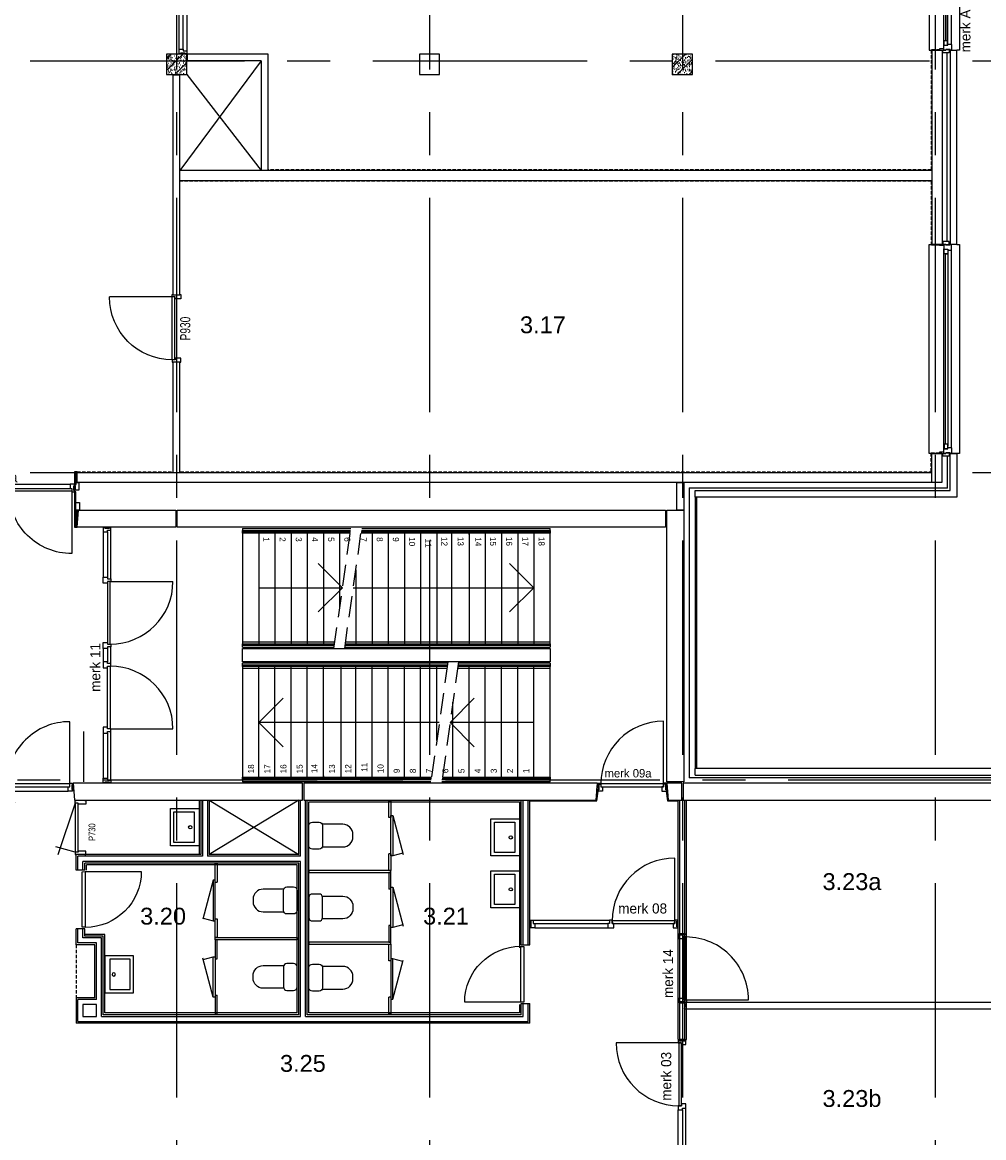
# Model space of a CAD drawing. Header units: millimetres. Extents: x -3528 to 120637, y -30575 to 25397.
# Tile 20 of 24: x 98962 to 113218, y -9864 to 6672. Entities that reach past the tile are written whole.
import ezdxf
from ezdxf.enums import TextEntityAlignment as Align

# ---------------------------------------------------------------- set-up
doc = ezdxf.new("R2010")
doc.units = ezdxf.units.MM
doc.header["$LTSCALE"] = 100
doc.header["$MEASUREMENT"] = 0
for name, pattern in [('B0702', [4.6875, 3.125, -1.5625]), ('CENTER', [50.8, 31.75, -6.35, 6.35, -6.35]), ('DASHED', [0.75, 0.5, -0.25])]:
    doc.linetypes.add(name, pattern=pattern)
doc.layers.get('0').update_dxf_attribs({"linetype": 'CONTINUOUS'})
for name, color, linetype in [('AL21----_BUITENWAND', 3, 'CONTINUOUS'), ('AL22----_BINNENWAND', 2, 'CONTINUOUS'), ('AL24----_TRAPPEN', 1, 'CONTINUOUS'), ('AL28----_CONSTRUCTIES', 4, 'CONTINUOUS'), ('AL31----_BUITENKOZIJN', 1, 'CONTINUOUS'), ('AL31----_BUITENKOZIJN_MERKCODE', 1, 'CONTINUOUS'), ('AL32----_BINNENKOZIJN', 1, 'CONTINUOUS'), ('AL33----_VLOEROPENINGEN', 2, 'CONTINUOUS'), ('AL42----_PLEISTERWERK', 8, 'CONTINUOUS'), ('AL42----_TEGELWERK', 8, 'CONTINUOUS'), ('AL74----_SANITAIR', 1, 'CONTINUOUS'), ('BL$1----_ARCERING', 8, 'CONTINUOUS'), ('BL$7----_STRAMIEN', 8, 'CONTINUOUS'), ('BL$8----_RUIMTENUMMER', 2, 'CONTINUOUS')]:
    doc.layers.add(name, color=color, linetype=linetype)
doc.styles.add('01_200', font='B-GBP.shx', dxfattribs={"height": 360})
doc.styles.add('02_100', font='B-GBP.shx', dxfattribs={"height": 250})
doc.styles.add('03_50', font='FUTURALS', dxfattribs={"height": 175})
doc.styles.add('B-01', font='b-gbp')
doc.styles.add('EBEL', font='B-GBP', dxfattribs={"width": 0.75, "height": 150})
doc.styles.get("Standard").update_dxf_attribs({"font": 'arial.ttf'})

# ---------------------------------------------------------------- blocks, each defined once
blk = doc.blocks.new('PH28-001')
at = {"layer": 'BL$1----_ARCERING', "linetype": 'ByBlock', "lineweight": -2}
h = blk.add_hatch(dxfattribs=at)
h.set_pattern_fill('PREFAB3', color=256, scale=200, style=0)
h.set_pattern_definition([(0, (-15921.29, -53532.78), (118, 86), [0, -48, 0, -64, 0, -112]), (10, (-15839.29, -53440.78), (66.1774, 166.0137), [0, -124, 0, -28, 0, -106]), (20, (-15907.3, -53460.78), (42.14803, 194.1225), [0, -86, 0, -58, 0, -126]), (30, (-15829.29, -53480.78), (4.74613, 159.77945), [0, -112, 0, -142, 0, -102]), (40, (-15863.29, -53500.78), (56.01672, 169.7119), [0, -82, 0, -66, 0, -114]), (50, (-15779.29, -53520.78), (-30.81676, 125.06929), [0, -24, 0, -158, 0, -94]), (60, (-15817.29, -53540.78), (-30.0474, 215.95637), [0, -30, 0, -94, 0, -108]), (70, (-15865.29, -53560.78), (-56.35395, 114.1588), [0, -56, 0, -64, 0, -146]), (80, (-15851.29, -53580.78), (-68.37535, 142.03102), [0, -72, 0, -86]), (90, (-15765.29, -53600.78), (-134, 92), [0, -110, 0, -62, 0, -146]), (100, (-15933.29, -53580.78), (-121.17882, 53.77447), [0, -56, 0, -116, 0, -132]), (110, (-15913.29, -53560.78), (-125.44892, 99.0685), [0, -96, 0, -76, 0, -106]), (120, (-15893.29, -53540.78), (-178.38715, 60.9756), [0, -132, 0, -42, 0, -152]), (130, (-15873.29, -53520.78), (-132.1307, -1.2166), [0, -76, 0, -28, 0, -156]), (140, (-15853.29, -53500.78), (-207.7676, -26.695), [0, -22, 0, -116, 0, -96]), (150, (-15833.29, -53480.78), (-160.7987, -66.5115), [0, -56, 0, -66, 0, -128]), (160, (-15813.3, -53460.78), (-197.90197, -111.00815), [0, -118, 0, -48, 0, -82]), (170, (-15793.29, -53440.78), (-96.9582, -100.69314), [0, -76, 0, -44, 0, -154]), (45, (-15953.29, -53620.78), (-88.69947, 88.69947), [])])
h.paths.add_polyline_path([(150, 150), (-150, 150), (-150, -150), (150, -150)])
at = {"color": 0, "linetype": 'ByBlock', "lineweight": -2}
blk.add_lwpolyline([(-150, -150), (150, -150), (150, 150), (-150, 150)], close=True, dxfattribs=at)
blk = doc.blocks.new('MERK5')
at = {"color": 0, "linetype": 'ByBlock', "lineweight": -2}
for p, q in [((42, 104), (42, 1027)), ((1929, 104), (1929, 1027)), ((68, 0), (1904, 0)), ((958, 108), (1013, 108)), ((958, 60), (1013, 60)), ((975, 60), (975, 108)), ((997, 60), (997, 108))]:
    blk.add_line(p, q, dxfattribs=at)
for points in [[(-7, 91), (10, 91), (10, 23), (-7, 23)], [(0, 0), (67, 0), (67, 64), (42, 64), (42, 114), (0, 114), (0, 91), (10, 91), (10, 23), (0, 23)], [(972, 64), (42, 64), (42, 104), (972, 104)], [(999, 64), (1929, 64), (1929, 104), (999, 104)], [(1971, 0), (1904, 0), (1904, 64), (1929, 64), (1929, 114), (1971, 114), (1971, 91), (1961, 91), (1961, 23), (1971, 23)], [(1978, 91), (1961, 91), (1961, 23), (1978, 23)]]:
    blk.add_lwpolyline(points, close=True, dxfattribs=at)
for centre, start, end in [((49, 104), 360, 90.4344), ((1922, 104), 89.5656, 180)]:
    blk.add_arc(centre, 923, start, end, dxfattribs=at)
at = {"color": 0, "linetype": 'ByBlock', "lineweight": -2, "style": 'B-01'}
blk.add_attdef('KOZMERK', (288, -230), '', height=150, dxfattribs=at)
blk = doc.blocks.new('P930R')
at = {"color": 0, "linetype": 'ByBlock', "lineweight": -2}
for p, q in [((-965, 115), (-965, 1045)), ((-1000, 115), (-1000, 100)), ((-965, 115), (-1000, 115)), ((-1000, 0), (-1000, -15)), ((-35, 115), (-965, 115)), ((-965, 70), (-965, 115)), ((-35, 75), (-965, 75)), ((-940, 70), (-965, 70)), ((-940, -15), (-940, 70)), ((-60, -15), (-60, 70)), ((-60, 70), (-35, 70)), ((-35, 70), (-35, 115)), ((-35, 115), (0, 115)), ((0, 115), (0, 100)), ((0, 0), (0, -15)), ((-1000, -15), (-940, -15)), ((0, -15), (-60, -15))]:
    blk.add_line(p, q, dxfattribs=at)
blk.add_arc((-965, 115), 930, 0, 90, dxfattribs=at)
at = {"color": 0, "linetype": 'ByBlock', "lineweight": -2, "style": 'EBEL', "width": 0.75}
blk.add_attdef('MERK', (-674, -153), '', height=150, dxfattribs=at)
blk = doc.blocks.new('MERKA')
at = {"color": 0, "linetype": 'ByBlock', "lineweight": -2}
for p, q in [((68, -26), (1331, -26)), ((85, -140), (1314, -140)), ((88, -87), (1311, -87)), ((138, -28), (1260, -28)), ((138, -55), (1260, -55)), ((138, -82), (1260, -82)), ((1550, -26), (2812, -26)), ((1567, -140), (2795, -140)), ((1570, -87), (2792, -87))]:
    blk.add_line(p, q, dxfattribs=at)
for points in [[(0, -26), (17, -26), (17, 35), (14, 38), (0, 38), (0, -9), (0, -9)], [(2880, -26), (2863, -26), (2863, 35), (2866, 38), (2880, 38), (2880, -9), (2880, -9)], [(9, -106), (-41, -106), (-41, -10), (-23, -10), (-23, -10), (-13, -10), (-13, -10), (0, -10), (0, -26), (0, -56), (9, -56), (9, -106)], [(73, -28), (73, -82), (138, -82), (138, -28)], [(1326, -28), (1326, -82), (1260, -82), (1260, -28)], [(1361, -87), (1378, -87), (1378, -127), (1378, -127), (1378, -127), (1378, -130), (1378, -137), (1375, -140), (1314, -140), (1311, -137), (1311, -87), (1328, -87), (1328, -29), (1331, -26), (1358, -26), (1361, -29)], [(1361, -36), (1520, -36), (1520, -29), (1517, -26), (1364, -26), (1361, -29)], [(1361, -36), (1403, -36), (1403, -127), (1378, -127), (1378, -87), (1361, -87)], [(1388, -130), (1493, -130), (1493, -137), (1490, -140), (1391, -140), (1388, -137)], [(1520, -36), (1477, -36), (1477, -127), (1503, -127), (1503, -87), (1520, -87)], [(1553, -87), (1570, -87), (1570, -121), (1570, -121), (1570, -130), (1570, -133), (1570, -137), (1567, -140), (1506, -140), (1503, -137), (1503, -87), (1520, -87), (1520, -29), (1523, -26), (1550, -26), (1553, -29)], [(2871, -106), (2921, -106), (2921, -10), (2903, -10), (2903, -10), (2893, -10), (2893, -10), (2880, -10), (2880, -26), (2880, -56), (2871, -56), (2871, -106)]]:
    blk.add_lwpolyline(points, close=True, dxfattribs=at)
for points in [[(9, -56), (9, -120), (9, -56), (0, -56), (0, -26), (15, -26), (68, -26), (71, -29), (71, -87), (88, -87), (88, -121), (88, -121), (88, -130), (88, -133), (88, -137), (85, -140), (3, -140), (0, -137), (0, -120), (9, -120)], [(2871, -56), (2871, -120), (2871, -56), (2880, -56), (2880, -26), (2865, -26), (2812, -26), (2809, -29), (2809, -87), (2792, -87), (2792, -121), (2792, -121), (2792, -130), (2792, -133), (2792, -137), (2795, -140), (2877, -140), (2880, -137), (2880, -120), (2871, -120)]]:
    blk.add_lwpolyline(points, dxfattribs=at)
at = {"color": 0, "linetype": 'ByBlock', "lineweight": -2, "style": 'B-01'}
blk.add_attdef('KOZMERK', (75, -363), '', height=150, dxfattribs=at)
blk = doc.blocks.new('MERKS')
at = {"color": 0, "linetype": 'ByBlock', "lineweight": -2}
for p, q in [((68, 0), (3032, 0)), ((85, -114), (3012, -114)), ((85, -114), (3012, -114)), ((85, -114), (3012, -114)), ((109, -66), (2997, -66))]:
    blk.add_line(p, q, dxfattribs=at)
for points in [[(9, -80), (-41, -80), (-41, 16), (-23, 16), (-23, 16), (-13, 16), (-13, 16), (0, 16), (0, 0), (0, -30), (9, -30), (9, -80)], [(0, 0), (17, 0), (17, 61), (14, 64), (0, 64), (0, 17), (0, 17)], [(3100, 0), (3083, 0), (3083, 61), (3086, 64), (3100, 64), (3100, 17), (3100, 17)], [(3091, -80), (3141, -80), (3141, 16), (3123, 16), (3123, 16), (3113, 16), (3113, 16), (3100, 16), (3100, 0), (3100, -30), (3091, -30), (3091, -80)], [(75, -7), (75, -61), (139, -61), (139, -7)], [(3027, -7), (3027, -61), (2962, -61), (2962, -7)]]:
    blk.add_lwpolyline(points, close=True, dxfattribs=at)
for points in [[(9, -30), (9, -93), (9, -30), (0, -30), (0, 0), (15, 0), (68, 0), (71, -3), (71, -61), (88, -61), (88, -95), (88, -95), (88, -104), (88, -107), (88, -111), (85, -114), (3, -114), (0, -111), (0, -93), (9, -93)], [(3091, -30), (3091, -93), (3091, -30), (3100, -30), (3100, 0), (3085, 0), (3032, 0), (3029, -3), (3029, -61), (3012, -61), (3012, -95), (3012, -95), (3012, -104), (3012, -107), (3012, -111), (3015, -114), (3097, -114), (3100, -111), (3100, -93), (3091, -93)], [(2955, -66), (2955, -20), (144, -20), (144, -66)]]:
    blk.add_lwpolyline(points, dxfattribs=at)
at = {"color": 0, "linetype": 'ByBlock', "lineweight": -2, "style": '02_100', "flags": 8}
blk.add_attdef('MERK', text='', height=250, dxfattribs=at).set_placement((1140, -489), align=Align.CENTER)
blk = doc.blocks.new('AH74-088')
at = {"color": 0, "linetype": 'ByBlock', "lineweight": -2}
for points in [[(-275, -424), (-275, 0), (275, 0), (275, -424)], [(225, -374), (-225, -374), (-225, -72), (225, -72)]]:
    blk.add_lwpolyline(points, close=True, dxfattribs=at)
blk.add_circle((2, -130), 24.3, dxfattribs=at)
at = {"color": 0, "linetype": 'ByBlock', "lineweight": -2, "style": '03_50', "flags": 3}
blk.add_attdef('TEKST', (0, 0), '', height=100, dxfattribs=at)
blk = doc.blocks.new('AH74-086')
at = {"color": 0, "linetype": 'ByBlock', "lineweight": -2}
blk.add_lwpolyline([(-200, -50, -0.414214), (-150, 0), (150, 0, -0.414214), (200, -50), (200, -150, -0.414214), (150, -200), (-150, -200, -0.414214), (-200, -150)], format="xyb", close=True, dxfattribs=at)
blk.add_lwpolyline([(-168, -197), (-168, -502, 0.414214), (-18, -652), (18, -652, 0.414214), (168, -502), (168, -197)], format="xyb", dxfattribs=at)
at = {"color": 0, "linetype": 'ByBlock', "lineweight": -2, "style": '03_50', "flags": 3}
blk.add_attdef('TEKST', (0, 0), '', height=100, dxfattribs=at)
blk = doc.blocks.new('MERK3')
at = {"color": 0, "linetype": 'ByBlock', "lineweight": -2}
for p, q in [((2451, -10), (2451, 920)), ((74, 0), (1458, 0)), ((49, -114), (1483, -114)), ((1458, -64), (74, -64))]:
    blk.add_line(p, q, dxfattribs=at)
for points in [[(7, -99), (7, -114), (49, -114), (49, -64), (74, -64), (74, 0), (7, 0), (7, -15), (17, -15), (17, -99)], [(0, -15), (0, -99), (17, -99), (17, -15)], [(1546, -114), (1546, -50), (1521, -50), (1521, 0), (1458, 0), (1458, -64), (1483, -64), (1483, -114)], [(1521, -50), (2451, -50), (2451, -10), (1521, -10)], [(2493, -15), (2493, 0), (2451, 0), (2451, -50), (2426, -50), (2426, -114), (2493, -114), (2493, -99), (2483, -99), (2483, -15)], [(2500, -99), (2500, -15), (2483, -15), (2483, -99)]]:
    blk.add_lwpolyline(points, close=True, dxfattribs=at)
blk.add_arc((2451, -10), 930, 90, 180, dxfattribs=at)
at = {"color": 0, "linetype": 'ByBlock', "lineweight": -2, "style": 'B-01'}
blk.add_attdef('KOZMERK', (1594, 102), '', height=150, dxfattribs=at)
blk = doc.blocks.new('MERK8')
at = {"color": 0, "linetype": 'ByBlock', "lineweight": -2}
for p, q in [((2151, -10), (2151, 920)), ((49, 0), (1183, 0)), ((74, -50), (1158, -50)), ((74, -114), (1158, -114))]:
    blk.add_line(p, q, dxfattribs=at)
for points in [[(7, -15), (7, 0), (49, 0), (49, -50), (74, -50), (74, -114), (7, -114), (7, -99), (17, -99), (17, -15)], [(1183, 0), (1183, -50), (1158, -50), (1158, -114), (1246, -114), (1246, -50), (1221, -50), (1221, 0)], [(2193, -15), (2193, 0), (2151, 0), (2151, -50), (2126, -50), (2126, -114), (2193, -114), (2193, -99), (2183, -99), (2183, -15)], [(0, -99), (0, -15), (17, -15), (17, -99)], [(1221, -50), (2151, -50), (2151, -10), (1221, -10)], [(2200, -99), (2200, -15), (2183, -15), (2183, -99)]]:
    blk.add_lwpolyline(points, close=True, dxfattribs=at)
blk.add_arc((2151, -10), 930, 90, 180, dxfattribs=at)
at = {"color": 0, "linetype": 'ByBlock', "lineweight": -2, "style": 'B-01'}
blk.add_attdef('KOZMERK', (1312, 98), '', height=150, dxfattribs=at)
blk = doc.blocks.new('MERK9')
at = {"color": 0, "linetype": 'ByBlock', "lineweight": -2}
for p, q in [((979, -10), (979, 920)), ((-1, -15), (-8, -99)), ((17, -15), (49, -15)), ((1011, -15), (979, -15))]:
    blk.add_line(p, q, dxfattribs=at)
for points in [[(7, -15), (7, 0), (49, 0), (49, -50), (74, -50), (74, -114), (7, -114), (7, -99), (17, -99), (17, -15)], [(1021, -15), (1021, 0), (979, 0), (979, -50), (954, -50), (954, -114), (1021, -114), (1021, -99), (1011, -99), (1011, -15)], [(-8, -99), (-1, -15), (17, -15), (17, -99)], [(49, -50), (979, -50), (979, -10), (49, -10)], [(1036, -99), (1029, -15), (1011, -15), (1011, -99)]]:
    blk.add_lwpolyline(points, close=True, dxfattribs=at)
blk.add_arc((979, -10), 930, 90, 180, dxfattribs=at)
at = {"color": 0, "linetype": 'ByBlock', "lineweight": -2, "style": 'B-01'}
blk.add_attdef('MERK', (182, 62), '', height=125, dxfattribs=at)
blk = doc.blocks.new('MERK11')
at = {"color": 0, "linetype": 'ByBlock', "lineweight": -2}
for p, q in [((2000, 0), (1800, 0)), ((3726, 0), (3056, 0)), ((49, -114), (769, -114)), ((744, 0), (74, 0)), ((744, -64), (74, -64)), ((807, -104), (807, -1034)), ((1775, -114), (2025, -114)), ((2000, -64), (1800, -64)), ((2993, -104), (2993, -1034)), ((3031, -114), (3751, -114)), ((3726, -64), (3056, -64))]:
    blk.add_line(p, q, dxfattribs=at)
for points in [[(0, -23), (17, -23), (17, -91), (0, -91)], [(7, 0), (74, 0), (74, -64), (49, -64), (49, -114), (7, -114), (7, -91), (17, -91), (17, -23), (7, -23)], [(744, 0), (744, -64), (769, -64), (769, -114), (807, -114), (807, -64), (832, -64), (832, 0)], [(807, -64), (1737, -64), (1737, -104), (807, -104)], [(1712, 0), (1712, -64), (1737, -64), (1737, -114), (1775, -114), (1775, -64), (1800, -64), (1800, 0)], [(2088, 0), (2088, -64), (2063, -64), (2063, -114), (2025, -114), (2025, -64), (2000, -64), (2000, 0)], [(2993, -64), (2063, -64), (2063, -104), (2993, -104)], [(3056, 0), (3056, -64), (3031, -64), (3031, -114), (2993, -114), (2993, -64), (2968, -64), (2968, 0)], [(3793, 0), (3726, 0), (3726, -64), (3751, -64), (3751, -114), (3793, -114), (3793, -91), (3783, -91), (3783, -23), (3793, -23)], [(3800, -23), (3783, -23), (3783, -91), (3800, -91)]]:
    blk.add_lwpolyline(points, close=True, dxfattribs=at)
for centre, start, end in [((807, -104), 270, 360), ((2993, -104), 180, 270)]:
    blk.add_arc(centre, 930, start, end, dxfattribs=at)
at = {"color": 0, "linetype": 'ByBlock', "lineweight": -2, "style": 'B-01'}
blk.add_attdef('KOZMERK', (1356, 44), '', height=150, dxfattribs=at)
blk = doc.blocks.new('P730')
at = {"color": 0, "linetype": 'ByBlock', "lineweight": -2}
for p, q in [((-140, 765), (-399, -1)), ((-140, 765), (-140, 800)), ((-140, 800), (-125, 800)), ((-95, 765), (-140, 765)), ((-140, 765), (-140, 35)), ((-100, 765), (-100, 35)), ((-95, 750), (-95, 765)), ((15, 750), (-95, 750)), ((0, 800), (15, 800)), ((15, 800), (15, 750)), ((-140, 35), (-430, 113)), ((-140, 35), (-140, 0)), ((-95, 35), (-140, 35)), ((-140, 0), (-125, 0)), ((-95, 50), (-95, 35)), ((15, 50), (-95, 50)), ((0, 0), (15, 0)), ((15, 0), (15, 50))]:
    blk.add_line(p, q, dxfattribs=at)
at = {"color": 0, "linetype": 'ByBlock', "lineweight": -2, "style": 'EBEL', "width": 0.75}
blk.add_attdef('MERK', (159, 203), '', height=102, rotation=90, dxfattribs=at)
blk = doc.blocks.new('P830R125')
at = {"color": 0, "linetype": 'ByBlock', "lineweight": -2}
blk.add_lwpolyline([(865, 135), (865, 965, 0.41421), (35, 135)], format="xyb", dxfattribs=at)
blk.add_lwpolyline([(39, 90), (861, 90), (863, 130), (37, 130)], close=True, dxfattribs=at)
at = {"color": 0, "linetype": 'ByBlock', "lineweight": -2, "style": 'EBEL', "width": 0.75}
blk.add_attdef('KOZMERK', (113, -189), '', height=102, dxfattribs=at)
blk = doc.blocks.new('MERK14')
at = {"color": 0, "linetype": 'ByBlock', "lineweight": -2}
blk.add_line((42, 10), (42, -920), dxfattribs=at)
for points in [[(-7, 91), (10, 91), (10, 23), (-7, 23)], [(0, 114), (67, 114), (67, 50), (42, 50), (42, 0), (0, 0), (0, 23), (10, 23), (10, 91), (0, 91)], [(972, 50), (42, 50), (42, 10), (972, 10)], [(1014, 114), (947, 114), (947, 50), (972, 50), (972, 0), (1014, 0), (1014, 23), (1004, 23), (1004, 91), (1014, 91)], [(1021, 91), (1004, 91), (1004, 23), (1021, 23)]]:
    blk.add_lwpolyline(points, close=True, dxfattribs=at)
blk.add_arc((42, 10), 930, 270, 2.4651, dxfattribs=at)
at = {"color": 0, "linetype": 'ByBlock', "lineweight": -2, "style": 'B-01', "text_generation_flag": 6}
blk.add_attdef('KOZMERK', (67, 198), '', height=150, rotation=180, dxfattribs=at)

msp = doc.modelspace()

# ---------------------------------------------------------------- linework, layer by layer
at = {"layer": 'AL21----_BUITENWAND'}
for p, q in [((112720, 6260), (112720, 3380)), ((112720, 6260), (112820, 6260)), ((112820, 3380), (112820, 6260)), ((112820, 3380), (112720, 3380)), ((112450, 280), (112600, 280)), ((112600, 280), (112450, 280)), ((112820, 280), (112720, 280)), ((108850, -230), (108850, -4530)), ((112680, -232), (108850, -232)), ((108940, -370), (108940, -4390)), ((108960, -370), (108960, -4390)), ((108940, -4490), (108940, -4390)), ((115665, -4530), (108850, -4530))]:
    msp.add_line(p, q, dxfattribs=at)
for points in [[(112452, 3380), (112452, 6260), (112602, 6260), (112602, 3380)], [(108940, -270), (112720, -270), (112720, 280), (112820, 280), (112820, -370), (108940, -370)], [(112450, 280), (112600, 280), (112600, -150), (112450, -150), (112450, -150), (112450, -150)], [(108770, -560), (108669, -560), (108669, -150), (108770, -150)], [(108520, -810), (108520, -560), (108770, -560), (108770, -4590), (108520, -4590)], [(108740, -4610), (108520, -4610), (108540, -4860), (108740, -4860)], [(114375, -4860), (114375, -4810), (115585, -4810), (115585, -4610), (112120, -4610), (109130, -4610), (109130, -4610), (108760, -4610), (108760, -4860), (109110, -4860), (109110, -4860), (112140, -4860)]]:
    msp.add_lwpolyline(points, close=True, dxfattribs=at)
for points in [[(112679, 3421), (112679, 6220)], [(112680, -232), (112680, 239)], [(101350, -150), (99775, -150), (99775, 0), (101350, 0)], [(101350, 0), (112450, 0)], [(112600, -150), (112600, -150), (101350, -150)], [(99775, -810), (99795, -560), (101240, -560), (101240, -810), (99775, -810)], [(105084, -810), (101260, -810), (101260, -560), (105463, -560), (108500, -560), (108500, -810), (105084, -810)], [(108940, -4490), (115705, -4490), (115705, -4940), (114495, -4940), (114495, -5040), (115805, -5040), (115805, -4390), (108940, -4390)]]:
    msp.add_lwpolyline(points, dxfattribs=at)
at = {"layer": 'AL22----_BINNENWAND'}
for p, q in [((101406, 6200), (101406, 6100)), ((102606, 6200), (101406, 6200)), ((102606, 4475), (102606, 6200)), ((102506, 6100), (101406, 6100)), ((102506, 6100), (102506, 4475)), ((101200, 2630), (101200, 5893)), ((101200, 5893), (101300, 5893)), ((101300, 2630), (101300, 5893)), ((112452, 4475), (101300, 4475)), ((101300, 4325), (112452, 4325)), ((101200, 2630), (101300, 2630)), ((101200, 0), (101200, 1640)), ((101200, 1640), (101300, 1640)), ((101300, 0), (101300, 1640)), ((101610, -4860), (101610, -5667)), ((101635, -4860), (101635, -5692)), ((101710, -4860), (101710, -5692)), ((101735, -4860), (101735, -5667)), ((103062, -5667), (103062, -4860)), ((103087, -5692), (103087, -4860)), ((103162, -8066), (103162, -4860)), ((103187, -8041), (103187, -4860)), ((106362, -7006), (106362, -4860)), ((106387, -7006), (106387, -4860)), ((106462, -7006), (106462, -4860)), ((106487, -7006), (106487, -4860)), ((108687, -8410), (108687, -4860)), ((108713, -8410), (108713, -4860)), ((108788, -8410), (108788, -4860)), ((108812, -8410), (108812, -4860)), ((99762, -5898), (99762, -5667)), ((101610, -5667), (99762, -5667)), ((99787, -5898), (99787, -5692)), ((101635, -5692), (99787, -5692)), ((99862, -5898), (99862, -5767)), ((103087, -5767), (99862, -5767)), ((103087, -5692), (101710, -5692)), ((103062, -5667), (101735, -5667)), ((103087, -8066), (103087, -5767)), ((99887, -5898), (99762, -5898)), ((99887, -5898), (99887, -5792)), ((103062, -5792), (99887, -5792)), ((103062, -8041), (103062, -5792)), ((99762, -7002), (99762, -6768)), ((99887, -6768), (99762, -6768)), ((99787, -6977), (99787, -6768)), ((99862, -6902), (99862, -6768)), ((99887, -6877), (99887, -6768)), ((100137, -8066), (100137, -6902)), ((100162, -8041), (100162, -6877)), ((100037, -7791), (100037, -7002)), ((100062, -7816), (100062, -6977)), ((106362, -7006), (106487, -7006)), ((99762, -7791), (99762, -8166)), ((99787, -8141), (99787, -7816)), ((100062, -7891), (99862, -7891)), ((99862, -7891), (99862, -8066)), ((100062, -8066), (100062, -7891)), ((106362, -8041), (106362, -7876)), ((106362, -7876), (106487, -7876)), ((106387, -8066), (106387, -7876)), ((106462, -8141), (106462, -7876)), ((106487, -8166), (106487, -7876)), ((108812, -7860), (108778, -7954)), ((114095, -7860), (108812, -7860)), ((99862, -8066), (100062, -8066)), ((100137, -8066), (103087, -8066)), ((103162, -8066), (106387, -8066)), ((108778, -7954), (114095, -7954)), ((99787, -8141), (106462, -8141)), ((108687, -8410), (108812, -8410))]:
    msp.add_line(p, q, dxfattribs=at)
at = {"layer": 'AL22----_BINNENWAND', "linetype": 'DASHED'}
msp.add_line((99762, -7002), (99762, -7791), dxfattribs=at)
at = {"layer": 'AL22----_BINNENWAND'}
for points in [[(106788, -2610), (106788, -2810), (102228, -2810), (102228, -2610)], [(106788, -2610), (106788, -2810), (102228, -2810), (102228, -2610)], [(103115, -4610), (99715, -4610), (99735, -4860), (103115, -4860)], [(107492, -4610), (103135, -4610), (103135, -4860), (107472, -4860), (107492, -4610)]]:
    msp.add_lwpolyline(points, close=True, dxfattribs=at)
for points in [[(100137, -6902), (99862, -6902)], [(100162, -6877), (99887, -6877)], [(100037, -7002), (99762, -7002)], [(100062, -6977), (99787, -6977)], [(100037, -7791), (99762, -7791)], [(100062, -7816), (99787, -7816)], [(103062, -8041), (103050, -8041), (100162, -8041)], [(106362, -8041), (103187, -8041)], [(106487, -8166), (102925, -8166), (99762, -8166)]]:
    msp.add_lwpolyline(points, dxfattribs=at)
at = {"layer": 'AL24----_TRAPPEN', "linetype": 'B0702'}
for p, q in [((103584, -2610), (103838, -810)), ((103743, -2610), (103998, -810)), ((105273, -2810), (105018, -4610)), ((105432, -2810), (105178, -4610))]:
    msp.add_line(p, q, dxfattribs=at)
at = {"layer": 'AL24----_TRAPPEN'}
for p, q in [((102228, -830), (103835, -830)), ((102228, -830), (103835, -830)), ((102228, -830), (102228, -880)), ((102228, -880), (102228, -2540)), ((102228, -880), (103828, -880)), ((102228, -880), (103828, -880)), ((102468, -880), (102468, -2540)), ((102708, -880), (102708, -2540)), ((102948, -880), (102948, -2540)), ((103188, -880), (103188, -2540)), ((103428, -880), (103428, -2540)), ((103668, -880), (103668, -2013)), ((103988, -880), (106788, -880)), ((103988, -880), (106788, -880)), ((103995, -830), (106788, -830)), ((103995, -830), (106788, -830)), ((104148, -880), (104148, -2540)), ((104388, -880), (104388, -2540)), ((104628, -880), (104628, -2540)), ((104868, -880), (104868, -2540)), ((105108, -880), (105108, -2540)), ((105325, -880), (105325, -2540)), ((105588, -880), (105588, -2540)), ((105588, -920), (105588, -880)), ((105828, -880), (105828, -2540)), ((106068, -880), (106068, -2540)), ((106308, -880), (106308, -2540)), ((106548, -880), (106548, -2540)), ((106788, -880), (106788, -830)), ((106788, -2540), (106788, -880)), ((103711, -1710), (103351, -1350)), ((103908, -1444), (103908, -2540)), ((106548, -1710), (106188, -1350)), ((102468, -1710), (103711, -1710)), ((103711, -1710), (103351, -2070)), ((103870, -1710), (106548, -1710)), ((106548, -1710), (106188, -2070)), ((102228, -2540), (103594, -2540)), ((102228, -2590), (102228, -2540)), ((102228, -2590), (103587, -2590)), ((103746, -2590), (106788, -2590)), ((103753, -2540), (106788, -2540)), ((106788, -2540), (106788, -2590)), ((102228, -2880), (102228, -2830)), ((105270, -2830), (102228, -2830)), ((102228, -2880), (102228, -4540)), ((105263, -2880), (102228, -2880)), ((102468, -4540), (102468, -2880)), ((102708, -4540), (102708, -2880)), ((102948, -4540), (102948, -2880)), ((103188, -4540), (103188, -2880)), ((103428, -4540), (103428, -2880)), ((103691, -4540), (103691, -2880)), ((103908, -4540), (103908, -2880)), ((104148, -4540), (104148, -2880)), ((104388, -4540), (104388, -2880)), ((104628, -4540), (104628, -2880)), ((104868, -4540), (104868, -2880)), ((105108, -3976), (105108, -2880)), ((106788, -2880), (105422, -2880)), ((106788, -2830), (105429, -2830)), ((105588, -4540), (105588, -2880)), ((105828, -4540), (105828, -2880)), ((106068, -4540), (106068, -2880)), ((106308, -4540), (106308, -2880)), ((106548, -4540), (106548, -2880)), ((106788, -2830), (106788, -2880)), ((106788, -4540), (106788, -2880)), ((102468, -3710), (102828, -3350)), ((105305, -3710), (105665, -3350)), ((105348, -4540), (105348, -3407)), ((102468, -3710), (102828, -4070)), ((105146, -3710), (102468, -3710)), ((105305, -3710), (105665, -4070)), ((106548, -3710), (105305, -3710)), ((102228, -4540), (102228, -4590)), ((105028, -4540), (102228, -4540)), ((105028, -4540), (102228, -4540)), ((105021, -4590), (102228, -4590)), ((105021, -4590), (102228, -4590)), ((103428, -4500), (103428, -4540)), ((106788, -4590), (105181, -4590)), ((106788, -4590), (105181, -4590)), ((106788, -4540), (105188, -4540)), ((106788, -4540), (105188, -4540)), ((106788, -4590), (106788, -4540))]:
    msp.add_line(p, q, dxfattribs=at)
for points in [[(103825, -902), (102228, -902), (102228, -860), (103831, -860)], [(103990, -860), (106788, -860), (106788, -902), (103985, -902)], [(103597, -2518), (102228, -2518), (102228, -2560), (103591, -2560)], [(103750, -2560), (106788, -2560), (106788, -2518), (103756, -2518)], [(105266, -2860), (102228, -2860), (102228, -2902), (105260, -2902)], [(105419, -2902), (106788, -2902), (106788, -2860), (105425, -2860)], [(105026, -4560), (102228, -4560), (102228, -4518), (105031, -4518)], [(105191, -4518), (106788, -4518), (106788, -4560), (105185, -4560)]]:
    msp.add_lwpolyline(points, dxfattribs=at)
at = {"layer": 'AL28----_CONSTRUCTIES'}
msp.add_lwpolyline([(104850, 5900), (105150, 5900), (105150, 6200), (104850, 6200)], close=True, dxfattribs=at)
at = {"layer": 'AL31----_BUITENKOZIJN'}
for points in [[(112452, 9140), (112412, 9140), (112412, 6260), (112452, 6260)], [(112820, 9140), (112860, 9140), (112860, 6260), (112820, 6260)], [(112450, 280), (112410, 280), (112410, 3380), (112450, 3380)], [(112820, 3380), (112860, 3380), (112860, 280), (112820, 280)]]:
    msp.add_lwpolyline(points, dxfattribs=at)
for points in [[(99735, -176), (99755, -176), (99754, 10), (99734, 10)], [(99755, -110), (99775, -110), (99775, 10), (99754, 10)], [(99760, -181), (99760, -150), (99800, -150), (99800, -207), (99800, -264), (99744, -264), (99744, -181), (99760, -181)], [(99735, -810), (99755, -810), (99755, -290), (99735, -290)], [(99755, -560), (99755, -446), (99811, -446), (99811, -560)], [(99755, -810), (99775, -810), (99775, -560), (99755, -560)]]:
    msp.add_lwpolyline(points, close=True, dxfattribs=at)
at = {"layer": 'AL32----_BINNENKOZIJN'}
for p, q in [((101286, 6274), (101286, 7410)), ((101350, 6274), (101350, 7410)), ((101400, 7435), (101400, 6249)), ((99876, -4587), (99876, -3841)), ((104456, -5086), (104612, -5666)), ((104606, -5646), (104456, -5686)), ((101794, -6047), (101638, -6626)), ((104456, -6148), (104612, -6728)), ((101644, -6607), (101794, -6647)), ((104606, -6708), (104456, -6748)), ((101794, -7780), (101638, -7200)), ((101644, -7220), (101794, -7180)), ((104606, -7250), (104456, -7210)), ((104456, -7810), (104612, -7230))]:
    msp.add_line(p, q, dxfattribs=at)
for points in [[(101286, 6207), (101286, 6274), (101350, 6274), (101350, 6249), (101400, 6249), (101400, 6207), (101377, 6207), (101377, 6217), (101309, 6217), (101309, 6207)], [(101309, 6200), (101309, 6217), (101377, 6217), (101377, 6200)], [(104426, -5086), (104456, -5086), (104456, -5686), (104426, -5686)], [(101823, -6047), (101794, -6047), (101794, -6647), (101823, -6647)], [(104426, -6148), (104456, -6148), (104456, -6748), (104426, -6748)], [(101823, -7780), (101794, -7780), (101794, -7180), (101823, -7180)], [(104426, -7810), (104456, -7810), (104456, -7210), (104426, -7210)]]:
    msp.add_lwpolyline(points, close=True, dxfattribs=at)
at = {"layer": 'AL33----_VLOEROPENINGEN'}
for points in [[(102506, 6100), (101300, 4475)], [(101400, 5900), (102506, 4475)], [(101735, -4860), (103062, -5667)], [(103062, -4860), (101735, -5667)]]:
    msp.add_lwpolyline(points, dxfattribs=at)
at = {"layer": 'AL42----_PLEISTERWERK', "linetype": 'DASHED'}
for p, q in [((112442, 6270), (112562, 6270)), ((112442, 4485), (112442, 6270)), ((112442, 4485), (102606, 4485)), ((112442, 4315), (101300, 4315)), ((112442, 3370), (112442, 4315)), ((112562, 3370), (112442, 3370)), ((112440, 10), (112440, 290)), ((112440, 290), (112562, 290)), ((99775, 10), (101200, 10)), ((101307, 10), (112440, 10))]:
    msp.add_line(p, q, dxfattribs=at)
at = {"layer": 'AL42----_PLEISTERWERK'}
for points in [[(106487, -4870), (107482, -4870), (107502, -4724)], [(108510, -4724), (108530, -4870), (108687, -4870)]]:
    msp.add_lwpolyline(points, dxfattribs=at)
at = {"layer": 'AL42----_TEGELWERK'}
for p, q in [((101588, -5667), (101588, -4860)), ((103213, -8015), (103213, -4886)), ((103213, -4886), (106336, -4886)), ((106336, -4886), (106336, -7051)), ((103036, -5818), (99914, -5818)), ((99914, -5898), (99914, -5818)), ((103036, -8015), (103036, -5818)), ((100188, -8015), (100188, -6851)), ((106336, -7890), (106336, -8015)), ((103036, -8015), (100188, -8015))]:
    msp.add_line(p, q, dxfattribs=at)
for points in [[(100188, -6851), (99897, -6851)], [(106336, -8015), (103213, -8015)]]:
    msp.add_lwpolyline(points, dxfattribs=at)
at = {"layer": 'AL74----_SANITAIR'}
for p, q in [((104426, -5116), (104396, -5116)), ((104426, -5656), (104396, -5656)), ((101823, -6077), (101854, -6077)), ((104426, -6178), (104396, -6178)), ((101823, -6617), (101854, -6617)), ((104426, -6718), (104396, -6718)), ((101823, -7210), (101854, -7210)), ((104426, -7240), (104396, -7240)), ((101823, -7750), (101854, -7750)), ((104426, -7780), (104396, -7780))]:
    msp.add_line(p, q, dxfattribs=at)
for points in [[(104396, -5116), (104396, -4870), (104426, -4870), (104426, -5116)], [(104426, -5656), (104426, -5902), (104396, -5902), (104396, -5656)], [(101823, -6077), (101823, -5802), (101854, -5802), (101854, -6077)], [(104426, -6178), (104426, -5932), (104396, -5932), (104396, -6178)], [(101854, -6617), (101854, -6898), (101823, -6898), (101823, -6617)], [(104396, -6718), (104396, -6964), (104426, -6964), (104426, -6718)], [(101854, -7210), (101854, -6928), (101823, -6928), (101823, -7210)], [(104396, -7240), (104396, -6994), (104426, -6994), (104426, -7240)], [(101823, -7750), (101823, -8031), (101854, -8031), (101854, -7750)], [(104426, -7780), (104426, -8026), (104396, -8026), (104396, -7780)]]:
    msp.add_lwpolyline(points, dxfattribs=at)
for points in [[(103213, -5932), (104426, -5932), (104426, -5902), (103213, -5902)], [(103036, -6928), (101823, -6928), (101823, -6898), (103036, -6898)], [(103213, -6994), (104426, -6994), (104426, -6964), (103213, -6964)]]:
    msp.add_lwpolyline(points, close=True, dxfattribs=at)
at = {"layer": 'BL$7----_STRAMIEN', "linetype": 'CENTER'}
for p, q in [((101250, 24388), (101250, -24827)), ((105000, 24388), (105000, -24827)), ((108750, 24388), (108750, -24827)), ((112500, 24388), (112500, -24827)), ((-2519, 6100), (119628, 6100)), ((-2519, 0), (119628, 0)), ((90000, -4560), (119628, -4560))]:
    msp.add_line(p, q, dxfattribs=at)

# ---------------------------------------------------------------- block references
at = {"layer": 'AL28----_CONSTRUCTIES'}
for p in [(101250, 6050), (108750, 6050)]:
    msp.add_blockref('PH28-001', p, dxfattribs=at)
at = {"layer": 'AL31----_BUITENKOZIJN'}
ref = msp.add_blockref('MERKA', (112600, 6260), dxfattribs=dict(at, rotation=90))
ref.add_attrib('KOZMERK', 'merk A', (113022, 6226), dxfattribs={"layer": 'AL31----_BUITENKOZIJN_MERKCODE', "height": 150, "rotation": 90, "style": 'B-01'})
at = {"layer": 'AL31----_BUITENKOZIJN', "rotation": 90}
msp.add_blockref('MERKS', (112626, 280), dxfattribs=at)
at = {"layer": 'AL31----_BUITENKOZIJN'}
ref = msp.add_blockref('MERK5', (97767, -176), dxfattribs=dict(at, xscale=-1, rotation=180))
ref.add_attrib('KOZMERK', 'merk 05a', (98055, -148), dxfattribs={"layer": 'AL31----_BUITENKOZIJN_MERKCODE', "height": 150, "rotation": 360, "style": 'B-01'})
at = {"layer": 'AL32----_BINNENKOZIJN'}
ref = msp.add_blockref('P930R', (101300, 1635), dxfattribs=dict(at, xscale=-1, rotation=90))
ref.add_attrib('MERK', 'P930', (101453, 1956), dxfattribs={"layer": 'AL31----_BUITENKOZIJN_MERKCODE', "height": 150, "rotation": 90, "style": 'EBEL', "width": 0.75})
ref = msp.add_blockref('MERK11', (100162, -4610), dxfattribs=dict(at, rotation=90))
ref.add_attrib('KOZMERK', 'merk 11', (100119, -3254), dxfattribs={"layer": 'AL31----_BUITENKOZIJN_MERKCODE', "height": 150, "rotation": 90, "style": 'B-01'})
ref = msp.add_blockref('MERK5', (97737, -4724), dxfattribs=at)
ref.add_attrib('KOZMERK', 'merk 05a', (98025, -4902), dxfattribs={"layer": 'AL31----_BUITENKOZIJN_MERKCODE', "height": 150, "style": 'B-01'})
ref = msp.add_blockref('MERK9', (107492, -4610), dxfattribs=at)
ref.add_attrib('MERK', 'merk 09a', (107596, -4523), dxfattribs={"layer": 'AL31----_BUITENKOZIJN_MERKCODE', "height": 125, "style": 'B-01'})
ref = msp.add_blockref('P730', (99887, -5667), dxfattribs=at)
ref.add_attrib('MERK', 'P730', (100046, -5464), dxfattribs={"layer": 'AL31----_BUITENKOZIJN_MERKCODE', "height": 102, "rotation": 90, "style": 'EBEL', "width": 0.75})
ref = msp.add_blockref('MERK8', (106487, -6638), dxfattribs=at)
ref.add_attrib('KOZMERK', 'merk 08', (107799, -6540), dxfattribs={"layer": 'AL31----_BUITENKOZIJN_MERKCODE', "height": 150, "style": 'B-01'})
at = {"layer": 'AL32----_BINNENKOZIJN', "xscale": -1}
for p, rotation in [((99762, -6781), 270), ((106487, -6991), 90)]:
    msp.add_blockref('P830R125', p, dxfattribs=dict(at, rotation=rotation))
at = {"layer": 'AL32----_BINNENKOZIJN'}
ref = msp.add_blockref('MERK14', (108810, -7860), dxfattribs=dict(at, rotation=90))
ref.add_attrib('KOZMERK', 'merk 14', (108613, -7793), dxfattribs={"layer": 'AL31----_BUITENKOZIJN_MERKCODE', "height": 150, "rotation": 270, "style": 'B-01', "text_generation_flag": 6})
ref = msp.add_blockref('MERK3', (108687, -10910), dxfattribs=dict(at, rotation=90))
ref.add_attrib('KOZMERK', 'merk 03', (108585, -9316), dxfattribs={"layer": 'AL31----_BUITENKOZIJN_MERKCODE', "height": 150, "rotation": 90, "style": 'B-01'})
at = {"layer": 'AL74----_SANITAIR'}
for name, p, rotation in [('AH74-088', (101583, -5260), 270), ('AH74-086', (103213, -5386), 90), ('AH74-088', (106336, -5410), 270), ('AH74-088', (106336, -6180), 270), ('AH74-086', (103036, -6347), 270), ('AH74-086', (103213, -7492), 90)]:
    msp.add_blockref(name, p, dxfattribs=dict(at, rotation=rotation))
at = {"layer": 'AL74----_SANITAIR', "xscale": -1}
for name, p, rotation in [('AH74-086', (103213, -6451), 90), ('AH74-088', (100188, -7441), 90), ('AH74-086', (103036, -7480), 270)]:
    msp.add_blockref(name, p, dxfattribs=dict(at, rotation=rotation))

# ---------------------------------------------------------------- texts
at = {"layer": 'AL24----_TRAPPEN', "style": '01_200'}
for s, rotation, p in [('1', 270, (102537, -961)), ('2', 270, (102777, -961)), ('3', 270, (103017, -961)), ('4', 270, (103257, -961)), ('5', 270, (103497, -961)), ('6', 270, (103737, -961)), ('7', 270, (103977, -961)), ('8', 270, (104217, -961)), ('9', 270, (104457, -961)), ('10', 270, (104697, -961)), ('11', 270, (104937, -981)), ('12', 270, (105177, -959)), ('13', 270, (105417, -957)), ('14', 270, (105680, -963)), ('15', 270, (105897, -957)), ('16', 270, (106137, -957)), ('17', 270, (106377, -957)), ('18', 270, (106617, -957)), ('18', 90, (102399, -4463)), ('17', 90, (102639, -4463)), ('16', 90, (102879, -4463)), ('15', 90, (103119, -4463)), ('14', 90, (103336, -4457)), ('13', 90, (103599, -4463)), ('12', 90, (103839, -4461)), ('11', 90, (104079, -4439)), ('10', 90, (104319, -4459)), ('9', 90, (104559, -4459)), ('8', 90, (104799, -4459)), ('7', 90, (105039, -4459)), ('6', 90, (105279, -4459)), ('5', 90, (105519, -4459)), ('4', 90, (105759, -4459)), ('3', 90, (105999, -4459)), ('2', 90, (106239, -4459)), ('1', 90, (106479, -4459))]:
    msp.add_text(s, height=90, rotation=rotation, dxfattribs=at).set_placement(p)
at = {"layer": 'BL$8----_RUIMTENUMMER', "color": 2, "char_height": 250, "attachment_point": 5}
for s, insert in [('3.17', (106682, 2186)), ('3.23a', (111265, -6069)), ('3.20', (101050, -6581)), ('3.21', (105245, -6581)), ('3.25', (103123, -8764)), ('3.23b', (111265, -9284))]:
    msp.add_mtext_dynamic_manual_height_columns(s, width=0.614, gutter_width=1, heights=[0.0399], dxfattribs=dict(at, insert=insert))

doc.saveas('drawing.dxf')
